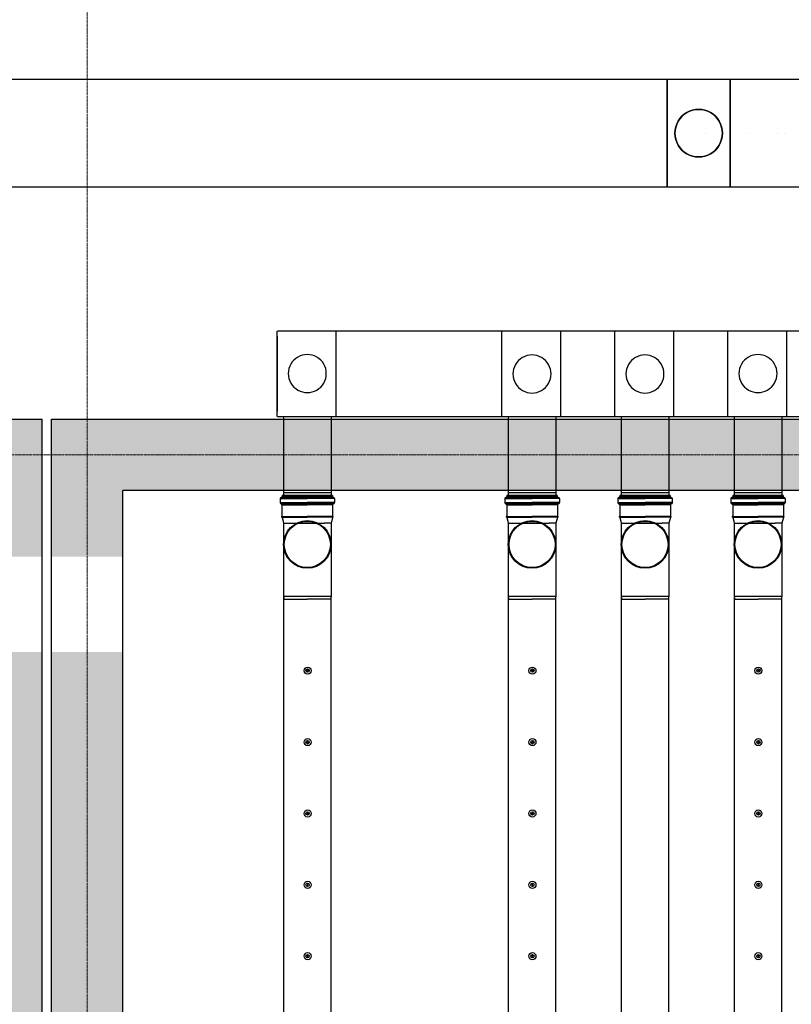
# Model space of a CAD drawing. Header units: millimetres. Extents: x -374129 to 1163271, y -112652 to 695637.
# Tile 102 of 256: x 38196 to 41440, y -36150 to -32013. Entities that reach past the tile are written whole.
import ezdxf
from ezdxf import colors
from ezdxf.entities.mleader import LeaderData, LeaderLine
from ezdxf.math import Vec2, Vec3

# ---------------------------------------------------------------- set-up
doc = ezdxf.new("R2010")
doc.units = ezdxf.units.MM
doc.linetypes.add('ACAD_ISO04W100', pattern=[30, 24, -3, 0, -3])
for name, color, linetype in [('KRT_kreskowanie', 252, 'Continuous'), ('KRT_opisy', 146, 'Continuous'), ('KRT_sciany', 2, 'Continuous'), ('KRT_technologia', 30, 'Continuous')]:
    doc.layers.add(name, color=color, linetype=linetype)
doc.layers.add('KRT_osie', color=55, linetype='ACAD_ISO04W100', lineweight=18)
doc.styles.add('WYMIAR', font='romans.shx', dxfattribs={"width": 0.8})

# ---------------------------------------------------------------- blocks, each defined once
blk = doc.blocks.new('IS_KAO_trójnik_200_góra')
at = {"layer": 'KRT_technologia', "linetype": 'Continuous', "transparency": 33554687}
for p, q in [((34908.83, 13525.74), (34908.83, 13514.58)), ((34910.88, 13526.05), (34909.2, 13526.05)), ((34909.2, 13526.05), (34909.2, 13514.58)), ((34910.88, 13526.05), (34910.88, 13514.58)), ((34911.25, 13525.74), (34911.25, 13514.58)), ((34911.43, 13525.55), (34911.43, 13525.47)), ((34869.72, 13524.58), (34868.63, 13524.29)), ((34868.63, 13524.29), (34868.63, 13514.58)), ((34897.28, 13524.58), (34869.72, 13524.58)), ((34869.72, 13504.58), (34869.72, 13524.58)), ((34900.61, 13524.58), (34897.28, 13524.58)), ((34903.02, 13525.22), (34900.61, 13524.58)), ((34900.61, 13524.58), (34900.61, 13507.41)), ((34903.02, 13525.22), (34901.38, 13524.78)), ((34903.05, 13525.07), (34903.05, 13514.58)), ((34903.07, 13525.27), (34903.12, 13525.45)), ((34903.14, 13525.32), (34903.14, 13514.58)), ((34903.29, 13525.51), (34903.19, 13525.51)), ((34903.34, 13525.32), (34903.34, 13514.58)), ((34903.41, 13525.29), (34903.36, 13525.45)), ((34903.43, 13525.08), (34903.43, 13514.58)), ((34908.29, 13525.23), (34903.48, 13525.23)), ((34908.29, 13525.23), (34908.29, 13514.58)), ((34908.54, 13525.16), (34908.54, 13514.58)), ((34911.55, 13525.07), (34911.55, 13514.58)), ((34912.15, 13525.14), (34911.79, 13525.14)), ((34911.79, 13525.14), (34911.79, 13514.58)), ((34912.15, 13525.07), (34912.15, 13514.58)), ((34912.22, 13514.58), (34912.22, 13525.07)), ((34868.63, 13504.87), (34868.63, 13514.58)), ((34903.05, 13504.09), (34903.05, 13514.58)), ((34903.14, 13503.84), (34903.14, 13514.58)), ((34903.34, 13503.84), (34903.34, 13514.58)), ((34903.43, 13504.08), (34903.43, 13514.58)), ((34908.29, 13503.92), (34908.29, 13514.58)), ((34908.54, 13504), (34908.54, 13514.58)), ((34908.83, 13503.42), (34908.83, 13514.58)), ((34909.2, 13503.11), (34909.2, 13514.58)), ((34910.88, 13503.11), (34910.88, 13514.58)), ((34911.25, 13503.42), (34911.25, 13514.58)), ((34911.55, 13504.09), (34911.55, 13514.58)), ((34911.79, 13504.01), (34911.79, 13514.58)), ((34912.15, 13504.09), (34912.15, 13514.58)), ((34912.22, 13514.58), (34912.22, 13504.09)), ((34869.72, 13504.58), (34868.63, 13504.87)), ((34900.61, 13504.58), (34900.61, 13507.41)), ((34897.28, 13504.58), (34869.72, 13504.58)), ((34900.61, 13504.58), (34897.28, 13504.58)), ((34903.02, 13503.93), (34900.61, 13504.58)), ((34903.07, 13503.88), (34903.12, 13503.7)), ((34903.29, 13503.65), (34903.19, 13503.65)), ((34903.41, 13503.87), (34903.36, 13503.7)), ((34908.29, 13503.92), (34903.48, 13503.92)), ((34910.88, 13503.11), (34909.2, 13503.11)), ((34911.43, 13503.6), (34911.43, 13503.68)), ((34912.15, 13504.01), (34911.79, 13504.01))]:
    blk.add_line(p, q, dxfattribs=at)
at = {"layer": 'KRT_technologia'}
for radius in [10, 9.7]:
    blk.add_circle((34891.65, 13514.58), radius, dxfattribs=at)
at = {"layer": 'KRT_technologia', "linetype": 'Continuous', "transparency": 33554687}
for centre, radius, start, end in [((34908.29, 13525.6), 0.364, 270, 354.2608), ((34909.2, 13525.51), 0.545, 90, 174.2608), ((34910.88, 13525.51), 0.545, 5, 90), ((34903, 13525.29), 0.0727, 285, 345), ((34903.19, 13525.43), 0.0727, 90, 165), ((34903.29, 13525.43), 0.0727, 15, 90), ((34903.48, 13525.31), 0.0727, 195, 270), ((34911.79, 13525.51), 0.364, 185, 270), ((34912.15, 13525.07), 0.0727, 0, 90), ((34903, 13503.86), 0.0727, 15, 75), ((34903.19, 13503.72), 0.0727, 195, 270), ((34903.29, 13503.72), 0.0727, 270, 345), ((34903.48, 13503.85), 0.0727, 90, 165), ((34908.29, 13503.56), 0.364, 5.7392, 90), ((34909.2, 13503.65), 0.545, 185.7392, 270), ((34910.88, 13503.65), 0.545, 270, 355), ((34911.79, 13503.65), 0.364, 90, 175), ((34912.15, 13504.09), 0.0727, 270, 0)]:
    blk.add_arc(centre, radius, start, end, dxfattribs=at)
blk = doc.blocks.new('sys napowietrzania')
at = {"layer": 'KRT_technologia', "linetype": 'ByBlock', "lineweight": -2, "extrusion": (-1.22465e-16, -2.46519e-32, -1)}
for p, q in [((41937.69, -176.76, 904.27), (36431.69, -176.76, 904.27)), ((36431.69, -626.76, 904.27), (41937.69, -626.76, 904.27)), ((40298.2, -1255.04, -1637.64), (40298.2, -1569.26, -1902.5))]:
    blk.add_line(p, q, dxfattribs=at)
at = {"layer": 'KRT_technologia', "linetype": 'Continuous', "lineweight": -2, "extrusion": (-1.22465e-16, -2.46519e-32, -1)}
for p, q in [((41937.69, -626.76, 904.27), (41937.69, -176.76, 904.27)), ((42202.62, -176.76, 904.27), (42202.62, -626.76, 904.27))]:
    blk.add_line(p, q, dxfattribs=at)
at = {"layer": 'KRT_technologia', "linetype": 'Continuous', "lineweight": -2, "extrusion": (-1.22465e-16, 1, 1.83697e-16)}
for p, q in [((41937.9, -176.76, 904.27), (41937.9, -626.76, 904.27)), ((42202.9, -626.76, 904.27), (42202.9, -176.76, 904.27))]:
    blk.add_line(p, q, dxfattribs=at)
at = {"layer": 'KRT_technologia', "linetype": 'ByBlock', "lineweight": -2, "extrusion": (-1.22465e-16, 1, 1.83697e-16)}
for p, q in [((42782.37, -176.76, 904.27), (41937.9, -176.76, 904.27)), ((41937.9, -626.76, 904.27), (42549.87, -626.76, 904.27))]:
    blk.add_line(p, q, dxfattribs=at)
at = {"layer": 'KRT_technologia', "linetype": 'Continuous', "lineweight": -2, "extrusion": (3.06162e-16, -1, 1.04899e-15)}
for p, q in [((40298.2, -1592.96, -1637.64), (40298.2, -1234.26, -1637.64)), ((41242.9, -1592.96, -1441.25), (41242.9, -1235.99, -1441.25)), ((41717.9, -1592.96, -1902.5), (41717.9, -1235.99, -1902.5)), ((42193.2, -1592.96, -1176.39), (42193.2, -1234.26, -1176.39))]:
    blk.add_line(p, q, dxfattribs=at)
at = {"layer": 'KRT_technologia', "linetype": 'ByBlock', "lineweight": -2, "extrusion": (-3.06162e-16, -1, 1.04899e-15)}
blk.add_line((42524.9, -1234.26, -1902.5), (40299.9, -1234.26, -1902.5), dxfattribs=at)
at = {"layer": 'KRT_technologia', "linetype": 'ByBlock', "lineweight": -2, "extrusion": (1.22465e-16, -2.46519e-32, -1)}
for p, q in [((40544.9, -1234.26, -1902.5), (40544.9, -1592.96, -1902.5)), ((41489.6, -1235.99, -1706.11), (41489.6, -1592.96, -1706.11)), ((41964.6, -1235.99, -2167.36), (41964.6, -1592.96, -2167.36)), ((42439.9, -1234.26, -1441.25), (42439.9, -1592.96, -1441.25))]:
    blk.add_line(p, q, dxfattribs=at)
at = {"layer": 'KRT_technologia', "linetype": 'ByBlock', "lineweight": -2}
for p, q in [((40299.9, -1592.96, -2054.17), (42524.98, -1592.96, -2107.73)), ((40324.98, -1911.66, -3247.62), (40524.98, -1911.66, -3247.62)), ((41269.98, -1911.66, -3247.62), (41469.98, -1911.66, -3247.62)), ((41744.98, -1911.66, -3247.62), (41944.98, -1911.66, -3247.62)), ((42219.98, -1911.66, -3247.62), (42419.98, -1911.66, -3247.62))]:
    blk.add_line(p, q, dxfattribs=at)
at = {"layer": 'KRT_technologia'}
for p, q in [((40324.9, -1592.96, -3665.79), (40324.98, -1924.16, -4654.92)), ((40524.9, -1592.96, -3665.79), (40524.9, -1924.16, -4592.74)), ((41269.9, -1592.96, -3665.79), (41269.98, -1924.16, -4654.92)), ((41469.9, -1592.96, -3665.79), (41469.9, -1924.16, -4592.74)), ((41744.9, -1592.96, -3665.79), (41744.98, -1924.16, -4654.92)), ((41944.9, -1592.96, -3665.79), (41944.9, -1924.16, -4592.74)), ((42219.9, -1592.96, -3665.79), (42219.98, -1924.16, -4595.04)), ((42419.9, -1592.96, -3665.79), (42419.9, -1924.16, -4592.74))]:
    blk.add_line(p, q, dxfattribs=at)
at = {"layer": 'KRT_technologia', "linetype": 'Continuous', "lineweight": -3}
blk.add_line((40324.98, -1924.16, -3247.62), (40524.98, -1924.16, -3247.62), dxfattribs=at)
at = {"layer": 'KRT_technologia', "linetype": 'Continuous', "transparency": 33554687, "elevation": -3247.62}
for points in [[(40524.98, -12485.01), (40524.98, -10582.71), (40524.98, -2349.21), (40324.98, -2349.21), (40324.98, -10582.71), (40324.98, -12485.01), (40424.98, -12485.01), (40524.98, -12485.01), (40521.81, -12495.38), (40424.98, -12495.38), (40328.14, -12495.38), (40324.98, -12485.01)], [(41469.98, -12485.01), (41469.98, -10582.71), (41469.98, -2349.21), (41269.98, -2349.21), (41269.98, -10582.71), (41269.98, -12485.01), (41369.98, -12485.01), (41469.98, -12485.01), (41466.81, -12495.38), (41369.98, -12495.38), (41273.14, -12495.38), (41269.98, -12485.01)], [(41944.98, -12485.01), (41944.98, -10582.71), (41944.98, -2349.21), (41744.98, -2349.21), (41744.98, -10582.71), (41744.98, -12485.01), (41844.98, -12485.01), (41944.98, -12485.01), (41941.81, -12495.38), (41844.98, -12495.38), (41748.14, -12495.38), (41744.98, -12485.01)], [(42419.98, -12485.01), (42419.98, -10582.71), (42419.98, -2349.21), (42219.98, -2349.21), (42219.98, -10582.71), (42219.98, -12485.01), (42319.98, -12485.01), (42419.98, -12485.01), (42416.81, -12495.38), (42319.98, -12495.38), (42223.14, -12495.38), (42219.98, -12485.01)]]:
    blk.add_lwpolyline(points, dxfattribs=at)
at = {"layer": 'KRT_technologia', "linetype": 'ByBlock', "lineweight": -2}
for centre in [(42100.4, -401.76, -2390), (42282.9, -401.76, -327.5), (42402.9, -401.76, -2420), (42430.4, -401.76, -327.5)]:
    blk.add_circle(centre, 0.05, dxfattribs=at)
at = {"layer": 'KRT_technologia'}
for centre, radius in [((40426.32, -2660.34, -3247.62), 15), ((41371.32, -2660.34, -3247.62), 15), ((42321.32, -2660.34, -3247.62), 15), ((40426.32, -2660.34, -3247.62), 7), ((40426.32, -2660.34, -3247.62), 1.5), ((41371.32, -2660.34, -3247.62), 7), ((41371.32, -2660.34, -3247.62), 1.5), ((42321.32, -2660.34, -3247.62), 7), ((42321.32, -2660.34, -3247.62), 1.5), ((40426.32, -2960.34, -3247.62), 15), ((40426.32, -2960.34, -3247.62), 7), ((40426.32, -2960.34, -3247.62), 1.5), ((41371.32, -2960.34, -3247.62), 15), ((41371.32, -2960.34, -3247.62), 7), ((41371.32, -2960.34, -3247.62), 1.5), ((42321.32, -2960.34, -3247.62), 15), ((42321.32, -2960.34, -3247.62), 7), ((42321.32, -2960.34, -3247.62), 1.5), ((40426.32, -3260.34, -3247.62), 15), ((40426.32, -3260.34, -3247.62), 7), ((40426.32, -3260.34, -3247.62), 1.5), ((41371.32, -3260.34, -3247.62), 15), ((41371.32, -3260.34, -3247.62), 7), ((41371.32, -3260.34, -3247.62), 1.5), ((42321.32, -3260.34, -3247.62), 15), ((42321.32, -3260.34, -3247.62), 7), ((42321.32, -3260.34, -3247.62), 1.5), ((40426.32, -3560.34, -3247.62), 15), ((40426.32, -3560.34, -3247.62), 7), ((41371.32, -3560.34, -3247.62), 15), ((41371.32, -3560.34, -3247.62), 7), ((42321.32, -3560.34, -3247.62), 15), ((42321.32, -3560.34, -3247.62), 7), ((40426.32, -3560.34, -3247.62), 1.5), ((41371.32, -3560.34, -3247.62), 1.5), ((42321.32, -3560.34, -3247.62), 1.5), ((40426.32, -3860.34, -3247.62), 15), ((41371.32, -3860.34, -3247.62), 15), ((42321.32, -3860.34, -3247.62), 15), ((40426.32, -3860.34, -3247.62), 7), ((40426.32, -3860.34, -3247.62), 1.5), ((41371.32, -3860.34, -3247.62), 7), ((41371.32, -3860.34, -3247.62), 1.5), ((42321.32, -3860.34, -3247.62), 7), ((42321.32, -3860.34, -3247.62), 1.5)]:
    blk.add_circle(centre, radius, dxfattribs=at)
at = {"layer": 'KRT_technologia', "linetype": 'Continuous', "lineweight": -3, "extrusion": (-1.45519e-13, -4.39625e-13, -1)}
for major_axis in [(-100, 0), (100, 0)]:
    blk.add_ellipse((42070.4, -401.76, 904.27), major_axis=major_axis, ratio=1, start_param=0, end_param=3.1415927, dxfattribs=at)
at = {"layer": 'KRT_technologia', "linetype": 'Continuous', "lineweight": -3}
for centre, major_axis in [((42070.4, -401.76, 356.91), (0, 100)), ((42070.4, -401.76, -147.5), (0, 100)), ((42070.4, -401.76, 0), (0, 100)), ((42070.4, -401.76, -327.5), (100, 0)), ((42070.4, -401.76, -1360), (0, 100)), ((42070.4, -401.76, 356.91), (0, -100)), ((42070.4, -401.76, -147.5), (0, -100)), ((42070.4, -401.76, 0), (0, -100)), ((42070.4, -401.76, -1360), (0, -100)), ((42070.4, -401.76, -327.5), (-100, 0)), ((40424.9, -1411.89, -1902.5), (80, 0)), ((41369.6, -1413.61, -1706.11), (80, 0)), ((41844.6, -1413.61, -2167.36), (80, 0)), ((42319.9, -1411.89, -1441.25), (80, 0)), ((40424.9, -1411.89, -1902.5), (-80, 0)), ((41369.6, -1413.61, -1706.11), (-80, 0)), ((41844.6, -1413.61, -2167.36), (-80, 0)), ((42319.9, -1411.89, -1441.25), (-80, 0))]:
    blk.add_ellipse(centre, major_axis=major_axis, ratio=1, start_param=0, end_param=3.1415927, dxfattribs=at)
at = {"layer": 'KRT_technologia', "linetype": 'Continuous', "lineweight": -3, "extrusion": (-1.83697e-16, -3.37446e-32, -1)}
for major_axis in [(0, -100), (0, 100)]:
    blk.add_ellipse((42070.4, -401.76, 356.91), major_axis=major_axis, ratio=1, start_param=0, end_param=3.1415927, dxfattribs=at)
at = {"layer": 'KRT_technologia', "linetype": 'Continuous', "lineweight": -3, "extrusion": (-2.83277e-16, -6.29012e-33, -1)}
for centre, major_axis in [((42070.4, -401.76, -147.5), (0, -100)), ((42070.4, -401.76, 0), (0, -100)), ((42070.4, -401.76, -147.5), (0, 100)), ((42070.4, -401.76, 0), (0, 100))]:
    blk.add_ellipse(centre, major_axis=major_axis, ratio=1, start_param=0, end_param=3.1415927, dxfattribs=at)
at = {"layer": 'KRT_technologia', "linetype": 'Continuous', "lineweight": -3, "extrusion": (8.01883e-29, 1.83697e-16, -1)}
blk.add_ellipse((42070.4, -401.76, -327.5), major_axis=(-100, 0), ratio=1, start_param=0, end_param=3.1415927, dxfattribs=at)
at = {"layer": 'KRT_technologia', "linetype": 'Continuous', "lineweight": -3, "extrusion": (-2.83277e-16, 3.7494e-33, -1)}
for major_axis in [(0, -100), (0, 100)]:
    blk.add_ellipse((42070.4, -401.76, -1360), major_axis=major_axis, ratio=1, start_param=0, end_param=3.1415927, dxfattribs=at)
at = {"layer": 'KRT_technologia', "linetype": 'Continuous', "lineweight": -3, "extrusion": (-8.0197e-29, 1.83697e-16, -1)}
blk.add_ellipse((42070.4, -401.76, -327.5), major_axis=(100, 0), ratio=1, start_param=0, end_param=3.1415927, dxfattribs=at)
at = {"layer": 'KRT_technologia', "xscale": 10, "yscale": 10, "zscale": 10, "rotation": 90}
for p in [(175570.75, -351046.37, -3247.62), (176515.75, -351046.37, -3247.62), (176990.75, -351046.37, -3247.62), (177465.75, -351046.37, -3247.62)]:
    blk.add_blockref('IS_KAO_trójnik_200_góra', p, dxfattribs=at)

msp = doc.modelspace()

# ---------------------------------------------------------------- hatches: boundary and pattern name
at = {"layer": 'KRT_kreskowanie'}
h = msp.add_hatch(dxfattribs=at)
h.set_pattern_fill('ANSI33', color=256, scale=20, style=0)
h.set_pattern_definition([(45, (-1e-05, 3009.36), (-89.80256, 89.80256), []), (45, (89.8, 3009.36), (-89.80256, 89.80256), [63.5, -31.75])])
h.paths.add_polyline_path([(38290, -33690.64), (19090, -33690.64), (19090, -46990.64), (19390, -46990.64), (19390, -33990.64), (25390, -33990.64), (25390, -46990.64), (25690, -46990.64), (25690, -33990.64), (31690, -33990.64), (31690, -46990.64), (31990, -46990.64), (31990, -33990.64), (37990, -33990.64), (37990, -46990.64), (38290, -46990.64)])
h.paths.add_polyline_path([(51230, -33990.64), (57230, -33990.64), (57230, -46990.64), (57530, -46990.64), (57530, -33690.64), (38330, -33690.64), (38330, -46990.64), (38630, -46990.64), (38630, -33990.64), (44630, -33990.64), (44630, -46990.64), (44930, -46990.64), (44930, -33990.64), (50930, -33990.64), (50930, -46990.64), (51230, -46990.64)])
h.paths.add_polyline_path([(70470, -33690.64), (57570, -33690.64), (57570, -46990.64), (57870, -46990.64), (57870, -33990.64), (63870, -33990.64), (63870, -46990.64), (64170, -46990.64), (64170, -33990.64), (70170, -33990.64), (70170, -46990.64), (70470, -46990.64)])

# ---------------------------------------------------------------- linework, layer by layer
at = {"layer": 'KRT_osie', "ltscale": 0.5}
msp.add_line((-5554.82, -33840.64), (73659.31, -33840.64), dxfattribs=at)
at = {"layer": 'KRT_sciany'}
for p, q in [((19090, -33690.64), (38290, -33690.64)), ((38330, -33690.64), (57530, -33690.64)), ((44630, -33990.64), (38630, -33990.64))]:
    msp.add_line(p, q, dxfattribs=at)

# ---------------------------------------------------------------- next in the draw order: leaders
at = {"layer": 'KRT_opisy', "color": 1}
ml = msp.add_multileader_mtext('Standard', dxfattribs=at)
ml.set_content('{\\C2;POZ.2.2a ŚCIANA ŻELBETOWA  GR.30cm}', color=1, style='WYMIAR')
ml.set_leader_properties()
ml.build(insert=Vec2(0, 0))
ml.multileader.update_dxf_attribs({"text_right_attachment_type": 6, "dogleg_length": 0.36, "arrow_head_size": 200, "scale": 100})
ctx = ml.context
ctx.base_point, ctx.scale, ctx.char_height, ctx.arrow_head_size, ctx.landing_gap_size, ctx.plane_origin = Vec3(33323.63, -34469.6), 100, 200, 200, 9, Vec3(5802.66, -112771.57)
ctx.right_attachment = 6
notes = []
notes.append((ctx, [(0, (1, 1, 0), (33287.63, -34469.6), (1, 0), 36, [(1, [(32911.06, -33990.64)], 0, [])])]))
ctx.mtext.insert, ctx.mtext.width, ctx.mtext.defined_height, ctx.mtext.flow_direction = Vec3(33332.63, -34369.6), 4990.5383, 1534.23, 5
ctx.mtext.has_bg_fill, ctx.mtext.bg_color, ctx.mtext.bg_scale_factor, ctx.mtext.bg_transparency, ctx.mtext.use_window_bg_color = 1, -1027028792, 1.5, 0, 1
for ctx, leaders in notes:
    for number, flags, end, landing, length, lines in leaders:
        leader = LeaderData()
        leader.index, (leader.has_last_leader_line, leader.has_dogleg_vector, leader.attachment_direction) = number, flags
        leader.last_leader_point, leader.dogleg_vector, leader.dogleg_length = Vec3(end), Vec3(landing), length
        for number, points, colour, breaks in lines:
            line = LeaderLine()
            line.index, line.vertices, line.color, line.breaks = number, Vec3.list(points), colors.encode_raw_color(colour), breaks
            leader.lines.append(line)
        ctx.leaders.append(leader)

# ---------------------------------------------------------------- next in the draw order: linework, layer by layer
at = {"layer": 'KRT_osie', "ltscale": 0.5}
msp.add_line((38480, -27801.99), (38480, -48285.63), dxfattribs=at)
at = {"layer": 'KRT_sciany'}
for p, q in [((38290, -46990.64), (38290, -33690.64)), ((38330, -46990.64), (38330, -33690.64)), ((38630, -46990.64), (38630, -33990.64))]:
    msp.add_line(p, q, dxfattribs=at)

# ---------------------------------------------------------------- next in the draw order: block references
msp.add_blockref('sys napowietrzania', (-1019.98, -32087.66, 3070))

# ---------------------------------------------------------------- next in the draw order: leaders
at = {"layer": 'KRT_opisy', "color": 1}
ml = msp.add_multileader_mtext('Standard', dxfattribs=at)
ml.set_content('\\C54;SZAFA AKPIA -DOKŁADNE WYMIARY W TRAKCIE DOBORU I ROZMIESZCZENIA ELEMENTÓW AUTOMATYKI PO UWZGLĘDNIENIU RZECZYWISTYCH POTRZEB MONTAŻOWYCH', style='WYMIAR')
ml.set_leader_properties(color=1)
ml.build(insert=Vec2(0, 0))
ml.multileader.update_dxf_attribs({"text_right_attachment_type": 6, "dogleg_length": 0.36, "arrow_head_size": 200, "scale": 100})
ctx = ml.context
ctx.base_point, ctx.scale, ctx.char_height, ctx.arrow_head_size, ctx.landing_gap_size, ctx.plane_origin = Vec3(32699.33, -27661.99), 100, 200, 200, 9, Vec3(4731.61, -111551.57)
ctx.right_attachment = 6
notes = []
notes.append((ctx, [(0, (1, 1, 0), (32663.33, -27661.99), (1, 0), 36, [(1, [(31840, -32770.64)], 0, [])])]))
ctx.mtext.insert, ctx.mtext.width, ctx.mtext.defined_height, ctx.mtext.flow_direction = Vec3(32708.33, -27561.99), 5517.2638, 1534.23, 5
ctx.mtext.has_bg_fill, ctx.mtext.bg_color, ctx.mtext.bg_scale_factor, ctx.mtext.bg_transparency, ctx.mtext.use_window_bg_color = 1, -1027028792, 1.5, 0, 1
for ctx, leaders in notes:
    for number, flags, end, landing, length, lines in leaders:
        leader = LeaderData()
        leader.index, (leader.has_last_leader_line, leader.has_dogleg_vector, leader.attachment_direction) = number, flags
        leader.last_leader_point, leader.dogleg_vector, leader.dogleg_length = Vec3(end), Vec3(landing), length
        for number, points, colour, breaks in lines:
            line = LeaderLine()
            line.index, line.vertices, line.color, line.breaks = number, Vec3.list(points), colors.encode_raw_color(colour), breaks
            leader.lines.append(line)
        ctx.leaders.append(leader)

doc.saveas('drawing.dxf')
